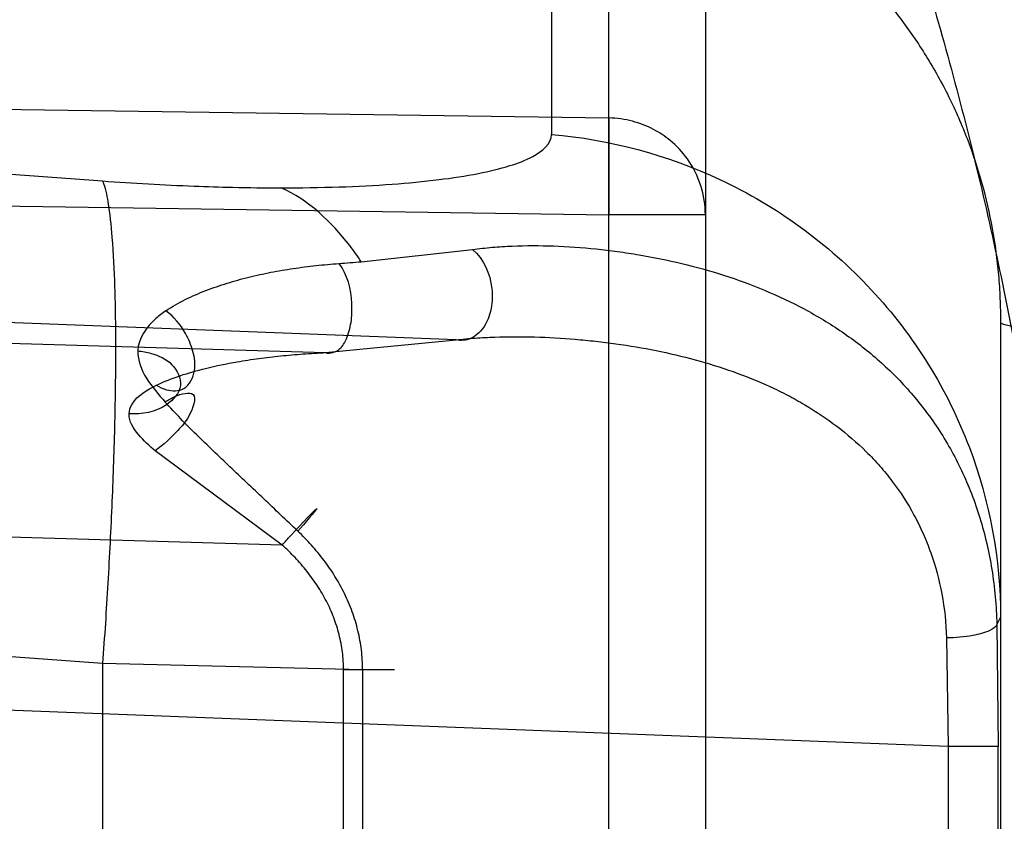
# Model space of a CAD drawing. Header units: millimetres. Extents: x 0 to 297, y 0 to 210.
# Tile 41 of 256: x 143.3008 to 143.3809, y 90.9937 to 91.0589. Entities that reach past the tile are written whole.
import ezdxf

# ---------------------------------------------------------------- set-up
doc = ezdxf.new("R2010")
doc.units = ezdxf.units.MM
doc.header["$LTSCALE"] = 16.335
doc.layers.get('0').update_dxf_attribs({"linetype": 'CONTINUOUS'})
for name, color, linetype in [('01_GLOBAL', 7, 'CONTINUOUS'), ('INTFCLR_1', 7, 'CONTINUOUS'), ('INTFCLR_144815', 7, 'CONTINUOUS')]:
    doc.layers.add(name, color=color, linetype=linetype)

msp = doc.modelspace()

# ---------------------------------------------------------------- linework, layer by layer
at = {"color": 7, "linetype": 'Continuous'}
msp.add_circle((144.2368034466, 92.193132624), 3.04, dxfattribs=at)
at = {"color": 9, "linetype": 'Continuous'}
msp.add_arc((144.2368034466, 92.193132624), 3.001038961, 182.9674534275, 267.0325465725, dxfattribs=at)
at = {"layer": '01_GLOBAL', "color": 7, "linetype": 'Continuous'}
msp.add_circle((144.2368034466, 92.193132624), 3.08, dxfattribs=at)
at = {"layer": 'INTFCLR_1', "color": 9, "linetype": 'Continuous'}
for p, q in [((143.3440660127, 91.0747851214), (143.3440660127, 91.0495414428)), ((143.3487194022, 90.8834533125), (143.3487194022, 91.0703646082)), ((143.0765797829, 91.0627151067), (143.3075522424, 91.0457590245)), ((143.356579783, 91.0624873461), (143.356579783, 90.89133057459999)), ((143.2788106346, 91.0519014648), (143.3487194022, 91.0508775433)), ((143.3487194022, 91.0508775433), (143.3487194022, 91.04300028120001)), ((143.2617011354, 91.0442747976), (143.3487194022, 91.04300028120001)), ((143.3363085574, 91.03283777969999), (143.076579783, 91.0428470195)), ((143.356579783, 91.0430002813), (143.3487194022, 91.0430002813)), ((143.3285945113, 91.03918733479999), (143.3376501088, 91.0401801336)), ((143.0765797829, 91.0391004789), (143.3256846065, 91.0318012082)), ((143.380579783, 91.03428439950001), (143.380579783, 90.91953352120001)), ((143.3256846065, 91.0318012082), (143.3363085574, 91.03283777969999)), ((143.3075522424, 91.0065166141), (143.0765797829, 91.0234726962)), ((143.3221614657, 91.0161571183), (143.3118377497, 91.0238062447)), ((143.322161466, 91.01615711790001), (143.0765797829, 91.02335315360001)), ((143.376336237, 90.9997790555), (143.076579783, 91.0113308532)), ((143.380579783, 91.0102990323), (143.3802841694, 91.0097064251)), ((143.3802841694, 91.0097064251), (143.3803969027, 90.9997790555)), ((143.3761894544, 91.0086053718), (143.376336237, 90.9997790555)), ((143.3075522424, 91.0065166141), (143.3075522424, 90.9473013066)), ((143.3286995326, 91.00600049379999), (143.3075522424, 91.0065166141)), ((143.3271539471, 90.9478174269), (143.3271539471, 91.00600049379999)), ((143.3312935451, 91.00600049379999), (143.3271539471, 91.00600049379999)), ((143.3286995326, 91.00600049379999), (143.3286995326, 90.9478174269)), ((143.3763362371, 90.9997790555), (143.3763362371, 90.9540388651)), ((143.3803969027, 90.9997790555), (143.376336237, 90.9997790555)), ((143.3803969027, 90.9540388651), (143.3803969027, 90.9997790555))]:
    msp.add_line(p, q, dxfattribs=at)
at = {"layer": 'INTFCLR_1', "color": 6, "linetype": 'Continuous'}
for radius in [0.4827613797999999, 0.4587930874]:
    msp.add_arc((143.076579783, 90.97690896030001), radius, 270, 90.00000002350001, dxfattribs=at)
at = {"layer": 'INTFCLR_1', "color": 9, "linetype": 'Continuous'}
msp.add_arc((143.312095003, 91.2398637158), 0.2013535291, 274.1827350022, 274.7002570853, dxfattribs=at)
for points, knots in [([(143.505791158, 90.8276271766), (143.5067409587, 90.8302116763), (143.5086022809, 90.8354304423), (143.5121486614, 90.84601401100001), (143.5179028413, 90.8650111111), (143.5232385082, 90.8873082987), (143.5267617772, 90.90723622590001), (143.5282429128, 90.9174118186), (143.5290073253, 90.92329723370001), (143.5307716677, 90.93807275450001), (143.5326049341, 90.9633194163), (143.5323109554, 90.99310602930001), (143.5309256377, 91.0124090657), (143.5300542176, 91.021322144), (143.5294126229, 91.02725019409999), (143.5274302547, 91.04325002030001), (143.5229291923, 91.06887020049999), (143.5164430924, 91.09388353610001), (143.5118037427, 91.1087295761), (143.5100588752, 91.1140398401), (143.5074043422, 91.1218621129), (143.501415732, 91.13821577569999), (143.4910739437, 91.16221785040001), (143.4792964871, 91.1848938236), (143.4710860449, 91.1988510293), (143.4672487, 91.2050639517), (143.4646994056, 91.2091138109), (143.4578048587, 91.21976497), (143.446251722, 91.2361118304), (143.4302039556, 91.2560120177), (143.4166114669, 91.2709286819), (143.4071163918, 91.280463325), (143.4018664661, 91.2855115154), (143.3945821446, 91.292319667), (143.3843862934, 91.301234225), (143.373349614, 91.3098835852), (143.3667450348, 91.31458051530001), (143.3640805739, 91.316384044), (143.3625174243, 91.3174211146), (143.360134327, 91.3189510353), (143.3576340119, 91.3204557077), (143.3554317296, 91.3216111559), (143.3541938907, 91.32218598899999), (143.3532081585, 91.3225375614), (143.3525262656, 91.3226967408), (143.3519536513, 91.3226102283), (143.3518421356, 91.322071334), (143.35211692, 91.3214756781), (143.35259409, 91.3206502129), (143.3533650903, 91.31961113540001), (143.354392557, 91.3183442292), (143.3556852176, 91.31685831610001), (143.3572290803, 91.3151525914), (143.358673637, 91.31359842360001), (143.3599466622, 91.3122446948), (143.3621637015, 91.30990205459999), (143.3658426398, 91.3060562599), (143.3733257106, 91.29820400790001), (143.3814986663, 91.2893945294), (143.3889438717, 91.2809746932), (143.3935459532, 91.2756206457), (143.4009463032, 91.2668314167), (143.4122758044, 91.252588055), (143.4271285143, 91.2318655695), (143.4378788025, 91.2149484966), (143.4449171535, 91.2029069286), (143.4496927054, 91.19443764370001), (143.457931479, 91.1789786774), (143.4689344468, 91.1556341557), (143.4765250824, 91.1361710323), (143.480055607, 91.1260798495)], [0, 0, 0, 0, 0.0103790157, 0.0208837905, 0.0420711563, 0.0851838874, 0.1071959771, 0.1183352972, 0.1239410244, 0.1295662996, 0.174425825, 0.2192336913, 0.2417180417, 0.247353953, 0.2529903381, 0.2641931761, 0.3081223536, 0.3509244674, 0.3614867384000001, 0.3667496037, 0.3719933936, 0.3926231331, 0.4323811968, 0.4704128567, 0.4888542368, 0.4934078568, 0.4979383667, 0.5068920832, 0.5412323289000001, 0.5733304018, 0.6031976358, 0.6172527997, 0.6240454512, 0.6306500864, 0.6548352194, 0.6750684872, 0.6834752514, 0.6853781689, 0.6871962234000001, 0.6905460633, 0.6960524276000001, 0.6981915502, 0.6999110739, 0.7012078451, 0.7020914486, 0.7026255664, 0.703100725, 0.7038824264, 0.7050749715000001, 0.7066970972, 0.7087489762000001, 0.7112252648, 0.7141188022, 0.7174211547, 0.7192230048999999, 0.7211233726, 0.7295789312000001, 0.7392839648, 0.7620096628, 0.7748693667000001, 0.7816473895, 0.7886214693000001, 0.8181786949, 0.8502212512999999, 0.8846823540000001, 0.8936821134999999, 0.9027944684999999, 0.9213301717, 0.9597016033, 1, 1, 1, 1]), ([(143.3574002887, 91.32090895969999), (143.3579828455, 91.3209088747), (143.360948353, 91.3197357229), (143.3643531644, 91.3177442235), (143.3676585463, 91.31566523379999), (143.3692467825, 91.31463053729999), (143.3719545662, 91.31283211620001), (143.378664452, 91.3081521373), (143.3898825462, 91.2995381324), (143.4002548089, 91.29065717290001), (143.4076654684, 91.28387553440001), (143.4130031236, 91.27885055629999), (143.422653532, 91.2693642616), (143.4364709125, 91.2545242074), (143.4527894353, 91.23472347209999), (143.4645442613, 91.2184512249), (143.4715593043, 91.2078481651), (143.474151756, 91.2038188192), (143.4780526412, 91.1976396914), (143.4863962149, 91.18376385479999), (143.4983688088, 91.16121559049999), (143.5088888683, 91.1373346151), (143.5149812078, 91.1210611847), (143.5176807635, 91.1132799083), (143.5194547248, 91.1079989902), (143.524169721, 91.0932405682), (143.5307635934, 91.068371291), (143.5353421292, 91.0428843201), (143.5373581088, 91.02696958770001), (143.5380104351, 91.0210743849), (143.5388963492, 91.01221151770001), (143.5403047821, 90.993017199), (143.5406037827, 90.96339318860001), (143.5387395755, 90.93828707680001), (143.5369460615, 90.9235962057), (143.5361688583, 90.9177433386), (143.5346627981, 90.9076231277), (143.5310794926, 90.8877998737), (143.5256534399, 90.86562413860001), (143.5198047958, 90.8467377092), (143.5161994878, 90.83621326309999), (143.5143072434, 90.8310236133), (143.5133416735, 90.828453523)], [0, 0, 0, 0, 0.0031306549, 0.0166311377, 0.0214593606, 0.0240790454, 0.0268205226, 0.0389267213, 0.0680356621, 0.1027866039, 0.1122691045, 0.1220183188, 0.1421809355, 0.1849822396, 0.2309158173, 0.2799873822, 0.2927706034, 0.2992370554, 0.3057353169, 0.3320403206, 0.3862319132, 0.4428084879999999, 0.4721383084, 0.4795908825, 0.487069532, 0.5020757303, 0.5628487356, 0.6251729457, 0.6410612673, 0.6490543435, 0.6570463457, 0.6889269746, 0.7524526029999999, 0.8160592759, 0.8240370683, 0.8319876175, 0.8477879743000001, 0.8790177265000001, 0.9402188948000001, 0.970317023, 0.9852457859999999, 1, 1, 1, 1]), ([(143.480055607, 91.1260798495), (143.4837259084, 91.1155891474), (143.4903909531, 91.0940316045), (143.4967360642, 91.0663225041), (143.4998687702, 91.04781634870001), (143.5011284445, 91.03908602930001), (143.5019170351, 91.03321160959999), (143.5038463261, 91.0170292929), (143.5057008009, 90.99034417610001), (143.5054397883, 90.96356436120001), (143.5044671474, 90.9471924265), (143.504022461, 90.9412179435), (143.5032714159, 90.9323261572), (143.5012002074, 90.91339241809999), (143.4963788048, 90.88484585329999), (143.49048443, 90.86114028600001), (143.4864832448, 90.8475354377), (143.4848602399, 90.84220041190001), (143.4819377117, 90.8330489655), (143.4757637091, 90.8153843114), (143.4658991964, 90.7913053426), (143.4557508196, 90.7706295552), (143.4492053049, 90.7585613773), (143.4468307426, 90.7543048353), (143.4433023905, 90.74809499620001), (143.4357024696, 90.7352960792), (143.4236423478, 90.7168780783), (143.4088585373, 90.6967735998), (143.3981978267, 90.6836583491), (143.3920521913, 90.6764597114), (143.3897353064, 90.67377295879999), (143.3858253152, 90.6693041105), (143.3786022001, 90.6612629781), (143.3707422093, 90.65288706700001), (143.3636495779, 90.6454713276), (143.3593994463, 90.6410102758), (143.3560255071, 90.6373676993), (143.3538487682, 90.6348460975), (143.3526496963, 90.6332520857), (143.3521523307, 90.6324062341), (143.3518509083, 90.63179937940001), (143.3519780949, 90.6310096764), (143.3536612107, 90.6313530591), (143.3555127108, 90.6322404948), (143.3588652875, 90.6340529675), (143.3620632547, 90.63609007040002), (143.3646891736, 90.63783994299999), (143.3663741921, 90.6389985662), (143.3692060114, 90.6409804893), (143.3737350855, 90.64429641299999), (143.3800639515, 90.6492162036), (143.3895251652, 90.6570018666), (143.3979931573, 90.6645963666), (143.4054028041, 90.6717023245), (143.4107134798, 90.67694344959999), (143.4202844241, 90.68681168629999), (143.4339256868, 90.7022001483), (143.4499433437, 90.72266038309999), (143.4614126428, 90.7394215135), (143.4682300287, 90.75032242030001), (143.4707469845, 90.75446396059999), (143.4745342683, 90.76081850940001), (143.4826220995, 90.77508671), (143.4941655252, 90.79824657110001), (143.5021068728, 90.8176018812), (143.505791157, 90.8276271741)], [0, 0, 0, 0, 0.0419354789, 0.08505031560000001, 0.1071497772, 0.1127379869, 0.1183317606, 0.1295131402, 0.1742263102, 0.2191466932, 0.230445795, 0.2361065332, 0.241751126, 0.2641147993, 0.3079545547, 0.3508736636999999, 0.3561840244, 0.3614616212, 0.3719139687, 0.3924297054, 0.4320526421, 0.4700131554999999, 0.4792642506, 0.483852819, 0.4884035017, 0.5062126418, 0.5400088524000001, 0.5714206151, 0.6003317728, 0.6037560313, 0.6071340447, 0.6137178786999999, 0.6261602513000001, 0.6479155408, 0.6570536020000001, 0.6648783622, 0.6711643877, 0.6757843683, 0.6774462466, 0.6786751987, 0.6794900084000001, 0.6799813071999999, 0.6813020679, 0.6842478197, 0.6888651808, 0.6950795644, 0.6987591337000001, 0.70073729, 0.7027989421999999, 0.7117993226, 0.7219139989, 0.7330405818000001, 0.7580265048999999, 0.7648041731, 0.7717766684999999, 0.7861782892, 0.816667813, 0.8493175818, 0.8841610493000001, 0.8932352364, 0.8978283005, 0.9024468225, 0.9211469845, 0.9596997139, 1, 1, 1, 1]), ([(143.3574002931, 90.6329089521), (143.3572429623, 90.6329089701), (143.3568577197, 90.6329849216), (143.3568775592, 90.6336774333), (143.3572897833, 90.63438990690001), (143.3580025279, 90.63544892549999), (143.3590890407, 90.6367667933), (143.3605161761, 90.6383861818), (143.3622809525, 90.6402852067), (143.364262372, 90.64235883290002), (143.366417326, 90.6445772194), (143.3695810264, 90.647809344), (143.3761156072, 90.6544648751), (143.384127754, 90.66278898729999), (143.391492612, 90.67078447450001), (143.3954790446, 90.6752283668), (143.3978410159, 90.6779000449), (143.4041032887, 90.6850552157), (143.4149655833, 90.6980920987), (143.4300350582, 90.7180883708), (143.4423327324, 90.7364164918), (143.4500842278, 90.74915778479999), (143.4536819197, 90.7553382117), (143.4561024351, 90.75957339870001), (143.4627716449, 90.77157583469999), (143.4731139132, 90.7921423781), (143.4831746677, 90.8161140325), (143.4894718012, 90.8337029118), (143.4924519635, 90.8428134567), (143.4941067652, 90.8481240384), (143.4981845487, 90.86166066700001), (143.5041933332, 90.8852508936), (143.5091109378, 90.9136744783), (143.5112232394, 90.9325267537), (143.5119890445, 90.94137893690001), (143.5124424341, 90.9473263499), (143.5134340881, 90.9636235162), (143.5137003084, 90.9902855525), (143.5118091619, 91.01685089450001), (143.5098423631, 91.03295754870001), (143.5090383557, 91.0388051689), (143.5077538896, 91.047496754), (143.5045588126, 91.0659242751), (143.498087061, 91.0935137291), (143.4912937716, 91.1149624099), (143.4875537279, 91.1253987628)], [0, 0, 0, 0, 0.0008731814, 0.0017184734, 0.0032338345, 0.0055641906, 0.008732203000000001, 0.0127298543, 0.0175349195, 0.0231216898, 0.028646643, 0.0346996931, 0.0482229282, 0.0804128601, 0.09881585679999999, 0.1085510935, 0.1135452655, 0.1186072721, 0.1613234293, 0.207686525, 0.2575125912, 0.2837456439, 0.2904463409, 0.297201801, 0.3108185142, 0.3666506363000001, 0.4248611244, 0.4549770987, 0.470314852, 0.4780577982, 0.4858479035, 0.548777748, 0.6130125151, 0.6457681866, 0.6540348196, 0.6623247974, 0.6788712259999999, 0.7446474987, 0.8101274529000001, 0.8265054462, 0.8346996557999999, 0.8428862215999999, 0.8752668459, 0.9384715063, 1, 1, 1, 1]), ([(143.3699917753, 91.0619179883), (143.3708398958, 91.0609816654), (143.3724458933, 91.0590417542), (143.3745825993, 91.0559333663), (143.376111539, 91.0531901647), (143.3771771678, 91.0509084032), (143.378134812, 91.0485728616), (143.3791196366, 91.0455757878), (143.3799620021, 91.04188172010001), (143.3803829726, 91.03873984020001), (143.3805517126, 91.0361997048), (143.3805797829, 91.0349219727), (143.380579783, 91.0342844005)], [0, 0, 0, 0, 0.1251649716, 0.2491232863, 0.3732270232, 0.4357970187, 0.4985462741, 0.6232342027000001, 0.7478440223, 0.8734290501, 0.9368323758, 1, 1, 1, 1]), ([(143.356579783, 91.0430002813), (143.356579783, 91.04379824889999), (143.3563273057, 91.0454197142), (143.3552763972, 91.0475040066), (143.3538674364, 91.049006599), (143.3523291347, 91.05002976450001), (143.3506376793, 91.050690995), (143.3493711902, 91.0508663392), (143.3487194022, 91.0508775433)], [0, 0, 0, 0, 0.1947113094, 0.3930235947, 0.5605489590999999, 0.6915925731, 0.8409343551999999, 1, 1, 1, 1]), ([(143.3220638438, 91.0451972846), (143.3236451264, 91.0451973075), (143.3266659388, 91.045241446), (143.3309519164, 91.0454538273), (143.3347343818, 91.04581098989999), (143.3379228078, 91.0462846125), (143.3405222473, 91.0469171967), (143.3426229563, 91.0476483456), (143.3440652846, 91.0487605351), (143.3440660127, 91.0495414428)], [0, 0, 0, 0, 0.2052123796, 0.3919471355, 0.5569433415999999, 0.6975085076, 0.8116792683, 0.8986569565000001, 1, 1, 1, 1]), ([(143.3440660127, 91.0495414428), (143.3487872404, 91.0491346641), (143.3559921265, 91.0472032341), (143.364486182, 91.0421820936), (143.3702491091, 91.0370884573), (143.3749042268, 91.0309913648), (143.3792432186, 91.02223272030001), (143.380579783, 91.0149729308), (143.380579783, 91.0102990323)], [0, 0, 0, 0, 0.2423205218, 0.3713274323, 0.5023855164, 0.6330587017, 0.7609941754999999, 1, 1, 1, 1]), ([(143.3075522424, 91.0457590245), (143.3100335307, 91.04557689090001), (143.3135577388, 91.0453758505), (143.3183972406, 91.0452258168), (143.3207510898, 91.0451972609), (143.3220638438, 91.0451972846)], [0, 0, 0, 0, 0.5138590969, 0.7288664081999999, 1, 1, 1, 1]), ([(143.3075522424, 91.0457590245), (143.3077722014, 91.04521579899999), (143.3080744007, 91.0436809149), (143.3083810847, 91.0408069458), (143.3085679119, 91.0368005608), (143.30862862, 91.0317854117), (143.3085474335, 91.0259650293), (143.3083321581, 91.01962671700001), (143.3079995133, 91.01308402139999), (143.3077108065, 91.0086930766), (143.3075522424, 91.0065166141)], [0, 0, 0, 0, 0.0446836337, 0.1180928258, 0.220778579, 0.350104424, 0.5005438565, 0.6645107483, 0.8336200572, 1, 1, 1, 1]), ([(143.3285944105, 91.0391874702), (143.3282942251, 91.0396344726), (143.3265709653, 91.04204125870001), (143.3242922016, 91.04421945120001), (143.3220638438, 91.0451972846)], [0, 0, 0, 0, 0.1811781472, 1, 1, 1, 1]), ([(143.3376501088, 91.0401801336), (143.3381775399, 91.0402563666), (143.3392496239, 91.0403758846), (143.3414456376, 91.04051282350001), (143.3442713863, 91.04050872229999), (143.3471303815, 91.0403043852), (143.3494457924, 91.04002857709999), (143.3517740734, 91.039673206), (143.3546658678, 91.0390873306), (143.3580805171, 91.0381384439), (143.3614191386, 91.03691899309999), (143.3641118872, 91.03565248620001), (143.3661895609, 91.03447159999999), (143.3682130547, 91.03317317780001), (143.3706178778, 91.031317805), (143.3727969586, 91.02915403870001), (143.3743841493, 91.0272207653), (143.3758856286, 91.0251145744), (143.3771811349, 91.02280935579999), (143.378241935, 91.02033366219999), (143.3791626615, 91.0176754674), (143.3799814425, 91.01412915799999), (143.3802483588, 91.01120267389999), (143.3802841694, 91.0097064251)], [0, 0, 0, 0, 0.0269372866, 0.0544915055, 0.1111887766, 0.1696140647, 0.1992706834, 0.2290360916, 0.2886481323, 0.3482924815, 0.4080109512, 0.4681104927, 0.4984510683, 0.5287577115, 0.5895870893, 0.6516014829, 0.6835097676, 0.7159327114, 0.7822646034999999, 0.8166313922, 0.8519861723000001, 0.9243469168, 1, 1, 1, 1]), ([(143.3376501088, 91.0401801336), (143.3385628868, 91.0394329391), (143.3393013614, 91.0376474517), (143.3392349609, 91.0354547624), (143.3387460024, 91.0339564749), (143.3376932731, 91.032848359), (143.3366903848, 91.0327565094), (143.3363085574, 91.03283777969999)], [0, 0, 0, 0, 0.3776251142, 0.5465049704, 0.7010022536, 0.8750278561, 1, 1, 1, 1]), ([(143.3127114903, 91.03520447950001), (143.3137083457, 91.0358928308), (143.3153795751, 91.03666953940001), (143.3176739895, 91.03746341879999), (143.3194411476, 91.0379494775), (143.3212376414, 91.03834326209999), (143.3230625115, 91.038653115), (143.3249126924, 91.0388890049), (143.3261562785, 91.03899936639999), (143.3267812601, 91.0390464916)], [0, 0, 0, 0, 0.2468743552, 0.3709405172, 0.4952004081, 0.6199982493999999, 0.7456302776, 0.8722743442, 1, 1, 1, 1]), ([(143.3256846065, 91.0318012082), (143.3260578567, 91.03167680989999), (143.3269033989, 91.0319674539), (143.3274807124, 91.0330280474), (143.3278241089, 91.0343067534), (143.3278873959, 91.03640986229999), (143.3274862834, 91.0381568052), (143.3267812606, 91.0390464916)], [0, 0, 0, 0, 0.1385612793, 0.2567512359, 0.4177178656, 0.6002132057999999, 1, 1, 1, 1]), ([(143.3127114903, 91.03520447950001), (143.3124258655, 91.03500995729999), (143.3113514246, 91.03422761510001), (143.3104336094, 91.03294805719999), (143.3104194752, 91.0319432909)], [0, 0, 0, 0, 0.2558966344, 1, 1, 1, 1]), ([(143.3119357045, 91.0291466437), (143.3121921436, 91.0289937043), (143.3128785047, 91.02866325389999), (143.3144026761, 91.028653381), (143.3152034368, 91.0303075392), (143.3149608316, 91.03191969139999), (143.3142454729, 91.0336510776), (143.3133545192, 91.0347160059), (143.3127114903, 91.03520447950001)], [0, 0, 0, 0, 0.0935169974, 0.2401388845, 0.4178878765, 0.5795530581, 0.7470812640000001, 1, 1, 1, 1]), ([(143.380579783, 91.0342844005), (143.380579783, 91.0342098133), (143.3808985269, 91.03408403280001), (143.3813917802, 91.03397544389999), (143.3823533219, 91.03383886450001), (143.3836190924, 91.0337190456), (143.3852259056, 91.0336068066), (143.3877993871, 91.033475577), (143.3898368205, 91.0334146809), (143.3912447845, 91.0333849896)], [0, 0, 0, 0, 0.0207988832, 0.0728257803, 0.1599156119, 0.2807167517, 0.4319854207, 0.6072972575, 1, 1, 1, 1]), ([(143.3363085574, 91.03283777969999), (143.3368240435, 91.0328969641), (143.3378676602, 91.0329940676), (143.3399948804, 91.0331046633), (143.3427111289, 91.03310530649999), (143.3454494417, 91.0329497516), (143.3476534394, 91.03273460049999), (143.3498495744, 91.0324589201), (143.352560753, 91.0320014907), (143.355749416, 91.0312573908), (143.358848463, 91.0302968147), (143.3613443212, 91.0292939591), (143.3632653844, 91.0283553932), (143.3651161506, 91.02732795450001), (143.3673120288, 91.02586354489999), (143.3693167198, 91.02413817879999), (143.3707749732, 91.02259202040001), (143.3721411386, 91.02092168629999), (143.3733289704, 91.01908341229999), (143.3743035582, 91.01709947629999), (143.3751492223, 91.01498367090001), (143.3759021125, 91.0121510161), (143.3761538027, 91.009802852), (143.3761894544, 91.0086053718)], [0, 0, 0, 0, 0.0296717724, 0.0599154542, 0.1217847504, 0.1848901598, 0.2166786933, 0.2484054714, 0.3114486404, 0.3738125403, 0.435511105, 0.4968160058, 0.5274058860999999, 0.5577275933, 0.6178205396, 0.6779996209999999, 0.7085115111, 0.7392634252, 0.8013182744, 0.8330912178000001, 0.8655644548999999, 0.9314916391, 1, 1, 1, 1]), ([(143.3104194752, 91.0319432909), (143.3107849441, 91.0319088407), (143.311776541, 91.03171554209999), (143.3133041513, 91.03104954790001), (143.3142774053, 91.0290309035), (143.3125055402, 91.0270395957), (143.3107514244, 91.0267798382), (143.3097125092, 91.02681960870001)], [0, 0, 0, 0, 0.1111362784, 0.3053687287, 0.4895771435, 0.6852378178, 1, 1, 1, 1]), ([(143.3119357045, 91.0291466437), (143.3125576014, 91.02945072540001), (143.3138746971, 91.0299652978), (143.3160755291, 91.03058447), (143.3182181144, 91.0310221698), (143.3202618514, 91.03133384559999), (143.3220472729, 91.0315433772), (143.3238576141, 91.0316998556), (143.3250733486, 91.0317722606), (143.3256846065, 91.0318012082)], [0, 0, 0, 0, 0.1474790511, 0.3002106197, 0.4867282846, 0.6129345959, 0.7405733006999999, 0.8696313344, 1, 1, 1, 1]), ([(143.3097125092, 91.02681960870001), (143.3097153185, 91.02709780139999), (143.3101199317, 91.0281996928), (143.3111874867, 91.02878038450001), (143.3119357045, 91.0291466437)], [0, 0, 0, 0, 0.2503529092, 1, 1, 1, 1]), ([(143.3126388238, 91.0277843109), (143.3128968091, 91.02795126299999), (143.3135038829, 91.0283441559), (143.3155055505, 91.0288358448), (143.314630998, 91.0265348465), (143.3134988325, 91.025256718), (143.3125018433, 91.02429148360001), (143.3118377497, 91.0238062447)], [0, 0, 0, 0, 0.1132762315, 0.2951301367, 0.5154930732, 0.6968122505, 1, 1, 1, 1]), ([(143.3234395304, 91.017277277), (143.3229765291, 91.0177168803), (143.3220522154, 91.01859403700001), (143.3206688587, 91.0199072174), (143.319288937, 91.02121227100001), (143.3179175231, 91.0225143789), (143.3165526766, 91.0238113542), (143.3147657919, 91.0255392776), (143.3134633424, 91.0268668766), (143.3126388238, 91.0277843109)], [0, 0, 0, 0, 0.1270897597, 0.2536547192, 0.3796825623, 0.5051622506, 0.6300983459, 0.7544610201, 1, 1, 1, 1]), ([(143.3118377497, 91.0238062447), (143.3113524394, 91.0242199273), (143.3104611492, 91.025040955), (143.3096872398, 91.0262077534), (143.3097125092, 91.02681960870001)], [0, 0, 0, 0, 0.5101280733, 1, 1, 1, 1]), ([(143.3221614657, 91.0161571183), (143.3224012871, 91.01642327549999), (143.3231777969, 91.0172849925), (143.3261355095, 91.0204376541), (143.3239702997, 91.01787910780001), (143.3234395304, 91.017277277)], [0, 0, 0, 0, 0.1652971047, 0.6297668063, 1, 1, 1, 1]), ([(143.3286995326, 91.00600049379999), (143.328700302, 91.0065403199), (143.3286360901, 91.00761540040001), (143.3283501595, 91.00920293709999), (143.3278834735, 91.0107440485), (143.327252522, 91.0122211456), (143.3264766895, 91.0136196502), (143.3255754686, 91.01493223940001), (143.3245614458, 91.0161556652), (143.3238207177, 91.01691243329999), (143.3234395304, 91.017277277)], [0, 0, 0, 0, 0.1265971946, 0.2518461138, 0.3774734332, 0.5034004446, 0.6278158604, 0.7519247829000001, 0.8762583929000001, 1, 1, 1, 1]), ([(143.3271539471, 91.00600049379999), (143.3271539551, 91.00648649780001), (143.32709226, 91.007455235), (143.3268195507, 91.0088850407), (143.3263767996, 91.0102731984), (143.3257788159, 91.0116039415), (143.3250420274, 91.01286321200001), (143.3241865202, 91.0140454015), (143.3232244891, 91.015148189), (143.3225219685, 91.01582785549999), (143.3221614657, 91.0161571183)], [0, 0, 0, 0, 0.125094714, 0.2490630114, 0.3737696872, 0.4992654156, 0.6238153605, 0.7486538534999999, 0.8743302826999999, 1, 1, 1, 1]), ([(143.3802841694, 91.0097064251), (143.3802126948, 91.0094677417), (143.3794803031, 91.00905457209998), (143.3781278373, 91.0087270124), (143.3769051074, 91.00861627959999), (143.3761894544, 91.0086053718)], [0, 0, 0, 0, 0.1719520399, 0.5060419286, 1, 1, 1, 1])]:
    msp.add_open_spline(points, degree=3, knots=knots, dxfattribs=at)
at = {"layer": 'INTFCLR_1', "color": 6, "linetype": 'Continuous'}
msp.add_open_spline([(143.076579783, 91.2749801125), (143.082523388, 91.275223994), (143.0944283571, 91.2753550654), (143.1122609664, 91.2744844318), (143.1300417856, 91.2725428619), (143.1477625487, 91.26952303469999), (143.1653190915, 91.2654249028), (143.1823313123, 91.2603504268), (143.1989691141, 91.25429974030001), (143.2152260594, 91.24727832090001), (143.2312964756, 91.23915450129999), (143.2468445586, 91.2300767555), (143.2618072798, 91.2200837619), (143.27613507, 91.2092121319), (143.2897753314, 91.1975022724), (143.3026838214, 91.1849940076), (143.3148106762, 91.17173792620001), (143.3261148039, 91.1577794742), (143.3365490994, 91.14318072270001), (143.3460835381, 91.12798893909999), (143.3546880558, 91.1122529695), (143.3623299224, 91.0960331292), (143.3689790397, 91.07939826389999), (143.3746162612, 91.0624027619), (143.3792252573, 91.0450990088), (143.3827898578, 91.02754643), (143.3852960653, 91.0098117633), (143.3867342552, 90.99196668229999), (143.3871004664, 90.97408590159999), (143.3863965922, 90.9562325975), (143.3846282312, 90.93846559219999), (143.3818020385, 90.9208379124), (143.3779280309, 90.90341060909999), (143.373019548, 90.8862449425), (143.3670955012, 90.86940715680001), (143.3601798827, 90.8529633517), (143.3523013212, 90.8369747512), (143.3434867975, 90.8214907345), (143.3337719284, 90.80657154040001), (143.3231929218, 90.7922688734), (143.3117899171, 90.778631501), (143.2995931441, 90.7656946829), (143.2866555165, 90.7535153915), (143.2730160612, 90.7421275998), (143.2587305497, 90.7315765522), (143.243846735, 90.72189794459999), (143.2284243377, 90.713127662), (143.2125338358, 90.7053017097), (143.1965569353, 90.6985798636), (143.180998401, 90.6930628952), (143.1665503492, 90.6887929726), (143.1534700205, 90.685600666), (143.1418191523, 90.683272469), (143.1307532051, 90.6814888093), (143.1193149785, 90.68007305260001), (143.1065976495, 90.679017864), (143.0921887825, 90.67847562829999), (143.0820095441, 90.678615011), (143.076579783, 90.6788378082)], degree=3, knots=[0, 0, 0, 0, 0.0185657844, 0.0371317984, 0.05569073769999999, 0.0743563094, 0.09320240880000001, 0.1119235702, 0.129729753, 0.1484268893, 0.1671582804, 0.1858963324, 0.2045840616, 0.2232805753, 0.241995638, 0.2606572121, 0.2793460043, 0.298034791, 0.3166822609, 0.3353170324, 0.3539796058, 0.3726237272, 0.3912431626, 0.4098577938, 0.4284754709, 0.4470981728, 0.4657246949, 0.4843423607, 0.5029403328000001, 0.5215094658, 0.5400731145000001, 0.5586325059, 0.5771954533, 0.5957587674, 0.6143211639, 0.6328711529, 0.651401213, 0.6699184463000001, 0.6884460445, 0.7069331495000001, 0.7254085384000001, 0.7438945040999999, 0.7623917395, 0.7808314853, 0.7993176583, 0.8177869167, 0.8362093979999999, 0.8546575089, 0.8730374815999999, 0.8902753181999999, 0.9061521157, 0.9200376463, 0.9322836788, 0.9432240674, 0.9550134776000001, 0.9682465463, 0.9830392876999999, 1, 1, 1, 1], dxfattribs=at)
at = {"layer": 'INTFCLR_1', "color": 9, "linetype": 'Continuous'}
msp.add_open_spline([(143.3104194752, 91.0319432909), (143.3103973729, 91.03037208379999), (143.3115942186, 91.02895818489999), (143.3126388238, 91.0277843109)], degree=3, dxfattribs=at)
at = {"layer": 'INTFCLR_144815', "color": 6, "linetype": 'Continuous'}
for radius in [0.5104906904, 0.4864760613]:
    msp.add_circle((143.076579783, 90.97690896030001), radius, dxfattribs=at)
for radius, start, end in [(0.7037433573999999, 313.9937911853, 154.5150993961), (0.6797433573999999, 312.9543589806, 154.5144414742), (0.6572577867, 282.2440355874, 71.2863570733), (0.5288304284, 45.0000000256, 314.9999999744), (0.5278840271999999, 44.999999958, 315.000000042), (0.5271191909, 44.99999997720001, 315.0000000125)]:
    msp.add_arc((143.076579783, 90.97690896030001), radius, start, end, dxfattribs=at)
at = {"layer": 'INTFCLR_144815', "color": 9, "linetype": 'Continuous'}
for centre, radius, start, end in [((143.076579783, 90.97690896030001), 0.6528896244, 292.4997540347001, 54.0964566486), ((143.0765826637, 90.97691030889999), 0.5889741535, 292.4997540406, 54.09645665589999)]:
    msp.add_arc(centre, radius, start, end, dxfattribs=at)

doc.saveas('drawing.dxf')
